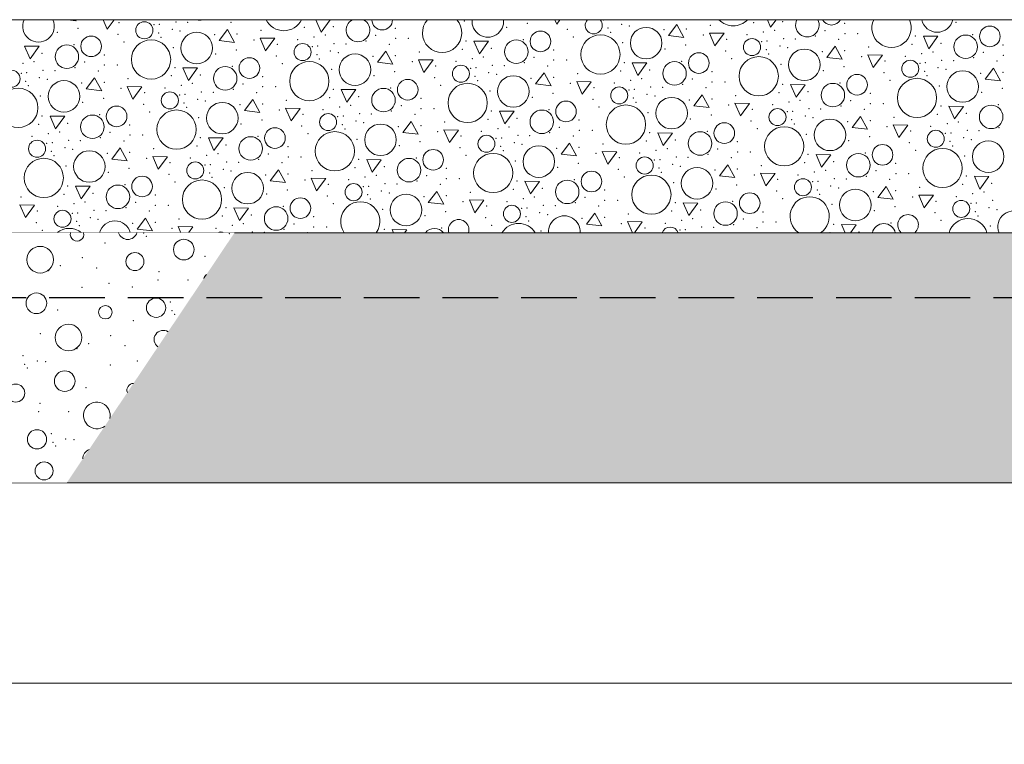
# Model space of a CAD drawing. Header units: millimetres. Extents: x -12989 to 381717, y -50461 to 30884.
# Tile 11 of 63: x 365345 to 367472, y -47825 to -46261. Entities that reach past the tile are written whole.
import ezdxf

# ---------------------------------------------------------------- set-up
doc = ezdxf.new("R2010")
doc.units = ezdxf.units.MM
doc.header["$MEASUREMENT"] = 0
doc.linetypes.add('Krawędzie ukryte', pattern=[170, 120, -50])
doc.linetypes.add('Wipeout_Contour', pattern=[1000, 0, -1000])
for name, color, linetype, lineweight in [('0_Nr_pióra__21', 7, 'Continuous', 25), ('A__STROPY_Nr_pióra__49', 7, 'Continuous', 15), ('A__STROPY_Nr_pióra__69', 7, 'Continuous', 13), ('Nowe_A_WYM_Nr_pióra__1', 7, 'Continuous', 13), ('Nowe_A_WYM_Nr_pióra__45', 7, 'Continuous', 15), ('Nowe_A_WYM_Nr_pióra__85', 7, 'Continuous', 13)]:
    doc.layers.add(name, color=color, linetype=linetype, lineweight=lineweight)
for name, color, linetype in [('A__STROPY', 7, 'Continuous'), ('A_WYPEŁNIENIA RYSUNKI', 7, 'Continuous'), ('Nowe_A_WYM', 7, 'Continuous')]:
    doc.layers.add(name, color=color, linetype=linetype)
for name, color, linetype, lineweight, true_color in [('A__STROPY_Nr_pióra__173', 7, 'Continuous', 5, 0x6a6a6a), ('A__STROPY_Nr_pióra__178', 7, 'Continuous', 5, 0x6a6a6a), ('A_WYPEŁNIENIA RYSUNKI_Nr_pióra__242', 7, 'Continuous', 13, 0xa7a7a7)]:
    doc.layers.add(name, color=color, linetype=linetype, lineweight=lineweight, true_color=true_color)
doc.styles.add('STYL_AUTOMATYCZNY_5', font='arial.ttf')
doc.dimstyles.new('STYL_AUTOMATYCZNY__2', dxfattribs={"dimtxt": 139.999998, "dimasz": 57, "dimexe": 0.18, "dimexo": 0.0625, "dimgap": 0, "dimtad": 1, "dimtih": 1, "dimtoh": 1, "dimdec": 0, "dimlfac": 0.1, "dimzin": 0, "dimdsep": 46, "dimtxsty": 'STYL_AUTOMATYCZNY_5', "dimblk": 'ARROWHEAD_6', "dimblk1": 'ARROWHEAD_6', "dimblk2": 'ARROWHEAD_6', "dimcen": 0.09, "dimse1": 1, "dimse2": 1, "dimclrd": 7, "dimclre": 7, "dimclrt": 7, "dimadec": 0, "dimazin": 0, "dimtfac": 1, "dimtdec": 4, "dimtmove": 0, "dimatfit": 3, "dimfxl": 0, "dimtolj": 1, "dimtzin": 0, "dimarcsym": 0})

# ---------------------------------------------------------------- blocks, each defined once
blk = doc.blocks.new('*X102', base_point=(363535.4, -45960.6))
at = {"layer": 'A__STROPY_Nr_pióra__178', "color": 251, "linetype": 'Continuous', "lineweight": 5, "true_color": 0x6a6a6a}
for p, q in [((365448.1, -46260.6), (365466.8, -46262.8)), ((365466.8, -46262.8), (365465.6, -46260.6)), ((365525.3, -46260.6), (365534.1, -46281)), ((365534.1, -46281), (365549, -46260.6)), ((365984.6, -46260.6), (365996.3, -46287.4)), ((365996.3, -46287.4), (366015.7, -46260.6)), ((366500.8, -46260.6), (366505, -46270.3)), ((366505, -46270.3), (366512.1, -46260.6)), ((366960.2, -46260.6), (366967.2, -46276.7)), ((366967.2, -46276.7), (366978.9, -46260.6)), ((365793.6, -46281.9), (365775.5, -46305.7)), ((365808.8, -46309.7), (365793.6, -46281.9)), ((366764.5, -46271.2), (366746.4, -46295)), ((366779.7, -46299), (366764.5, -46271.2)), ((366835.1, -46289.7), (366847, -46317.2)), ((366866.7, -46290), (366835.1, -46289.7)), ((366847, -46317.2), (366866.7, -46290)), ((365775.5, -46305.7), (365808.8, -46309.7)), ((365864.2, -46300.4), (365876.1, -46327.9)), ((365895.8, -46300.7), (365864.2, -46300.4)), ((365876.1, -46327.9), (365895.8, -46300.7)), ((366326.3, -46306.8), (366338.3, -46334.3)), ((366358, -46307.1), (366326.3, -46306.8)), ((366338.3, -46334.3), (366358, -46307.1)), ((366746.4, -46295), (366779.7, -46299)), ((367297.2, -46296.1), (367309.2, -46323.6)), ((367328.8, -46296.4), (367297.2, -46296.1)), ((367309.2, -46323.6), (367328.8, -46296.4)), ((365355.4, -46317.6), (365367.4, -46345)), ((365387.1, -46317.9), (365355.4, -46317.6)), ((365367.4, -46345), (365387.1, -46317.9)), ((366135.6, -46328.8), (366117.5, -46352.6)), ((366150.8, -46356.5), (366135.6, -46328.8)), ((367106.5, -46318.1), (367088.4, -46341.9)), ((367121.7, -46345.8), (367106.5, -46318.1)), ((366117.5, -46352.6), (366150.8, -46356.5)), ((366206.2, -46347.3), (366218.1, -46374.7)), ((366237.8, -46347.6), (366206.2, -46347.3)), ((366218.1, -46374.7), (366237.8, -46347.6)), ((366668.3, -46353.7), (366680.3, -46381.1)), ((366699.9, -46354), (366668.3, -46353.7)), ((366680.3, -46381.1), (366699.9, -46354)), ((367088.4, -46341.9), (367121.7, -46345.8)), ((367177.1, -46336.6), (367189, -46364)), ((367208.7, -46336.9), (367177.1, -46336.6)), ((367189, -46364), (367208.7, -46336.9)), ((365697.4, -46364.4), (365709.4, -46391.9)), ((365729, -46364.7), (365697.4, -46364.4)), ((365709.4, -46391.9), (365729, -46364.7)), ((366477.6, -46375.6), (366459.5, -46399.4)), ((366492.8, -46403.4), (366477.6, -46375.6)), ((367448.5, -46364.9), (367430.4, -46388.7)), ((367463.7, -46392.7), (367448.5, -46364.9)), ((365506.7, -46386.3), (365488.6, -46410.2)), ((365521.9, -46414.1), (365506.7, -46386.3)), ((366548.2, -46394.2), (366560.1, -46421.6)), ((366579.8, -46394.5), (366548.2, -46394.2)), ((366560.1, -46421.6), (366579.8, -46394.5)), ((367430.4, -46388.7), (367463.7, -46392.7)), ((365488.6, -46410.2), (365521.9, -46414.1)), ((365577.3, -46404.9), (365589.2, -46432.3)), ((365608.9, -46405.2), (365577.3, -46404.9)), ((365589.2, -46432.3), (365608.9, -46405.2)), ((366039.4, -46411.3), (366051.3, -46438.7)), ((366071, -46411.6), (366039.4, -46411.3)), ((366051.3, -46438.7), (366071, -46411.6)), ((366459.5, -46399.4), (366492.8, -46403.4)), ((367010.3, -46400.6), (367022.2, -46428)), ((367041.9, -46400.9), (367010.3, -46400.6)), ((367022.2, -46428), (367041.9, -46400.9)), ((365848.7, -46433.2), (365830.6, -46457)), ((365863.9, -46461), (365848.7, -46433.2)), ((366819.6, -46422.5), (366801.5, -46446.3)), ((366834.8, -46450.2), (366819.6, -46422.5)), ((365830.6, -46457), (365863.9, -46461)), ((365919.3, -46451.7), (365931.2, -46479.2)), ((365950.9, -46452), (365919.3, -46451.7)), ((365931.2, -46479.2), (365950.9, -46452)), ((366381.4, -46458.1), (366393.3, -46485.6)), ((366413, -46458.4), (366381.4, -46458.1)), ((366393.3, -46485.6), (366413, -46458.4)), ((366801.5, -46446.3), (366834.8, -46450.2)), ((366890.1, -46441), (366902.1, -46468.5)), ((366921.8, -46441.3), (366890.1, -46441)), ((366902.1, -46468.5), (366921.8, -46441.3)), ((367352.3, -46447.4), (367364.2, -46474.9)), ((367383.9, -46447.7), (367352.3, -46447.4)), ((367364.2, -46474.9), (367383.9, -46447.7)), ((365410.5, -46468.8), (365422.4, -46496.3)), ((365442.1, -46469.2), (365410.5, -46468.8)), ((365422.4, -46496.3), (365442.1, -46469.2)), ((366190.7, -46480.1), (366172.6, -46503.9)), ((366205.9, -46507.8), (366190.7, -46480.1)), ((367161.6, -46469.3), (367143.5, -46493.2)), ((367176.7, -46497.1), (367161.6, -46469.3)), ((366261.2, -46498.6), (366273.2, -46526)), ((366292.9, -46498.9), (366261.2, -46498.6)), ((366273.2, -46526), (366292.9, -46498.9)), ((367143.5, -46493.2), (367176.7, -46497.1)), ((367232.1, -46487.9), (367244.1, -46515.3)), ((367263.8, -46488.2), (367232.1, -46487.9)), ((367244.1, -46515.3), (367263.8, -46488.2)), ((365752.5, -46515.7), (365764.4, -46543.1)), ((365784.1, -46516), (365752.5, -46515.7)), ((365764.4, -46543.1), (365784.1, -46516)), ((366172.6, -46503.9), (366205.9, -46507.8)), ((366723.4, -46505), (366735.3, -46532.4)), ((366755, -46505.3), (366723.4, -46505)), ((366735.3, -46532.4), (366755, -46505.3)), ((365561.8, -46537.6), (365543.7, -46561.4)), ((365576.9, -46565.4), (365561.8, -46537.6)), ((366532.7, -46526.9), (366514.6, -46550.7)), ((366547.8, -46554.7), (366532.7, -46526.9)), ((366603.2, -46545.4), (366615.2, -46572.9)), ((366634.8, -46545.7), (366603.2, -46545.4)), ((366615.2, -46572.9), (366634.8, -46545.7)), ((365543.7, -46561.4), (365576.9, -46565.4)), ((365632.3, -46556.2), (365644.3, -46583.6)), ((365664, -46556.5), (365632.3, -46556.2)), ((365644.3, -46583.6), (365664, -46556.5)), ((366094.5, -46562.6), (366106.4, -46590)), ((366126.1, -46562.9), (366094.5, -46562.6)), ((366106.4, -46590), (366126.1, -46562.9)), ((366514.6, -46550.7), (366547.8, -46554.7)), ((367065.4, -46551.9), (367077.3, -46579.3)), ((367097, -46552.2), (367065.4, -46551.9)), ((367077.3, -46579.3), (367097, -46552.2)), ((365903.8, -46584.5), (365885.6, -46608.3)), ((365918.9, -46612.2), (365903.8, -46584.5)), ((366874.7, -46573.8), (366856.5, -46597.6)), ((366889.8, -46601.5), (366874.7, -46573.8)), ((365885.6, -46608.3), (365918.9, -46612.2)), ((365974.3, -46603), (365986.3, -46630.5)), ((366005.9, -46603.3), (365974.3, -46603)), ((365986.3, -46630.5), (366005.9, -46603.3)), ((366436.5, -46609.4), (366448.4, -46636.9)), ((366468.1, -46609.7), (366436.5, -46609.4)), ((366856.5, -46597.6), (366889.8, -46601.5)), ((366945.2, -46592.3), (366957.2, -46619.7)), ((366976.8, -46592.6), (366945.2, -46592.3)), ((366957.2, -46619.7), (366976.8, -46592.6)), ((367407.4, -46598.7), (367419.3, -46626.2)), ((367439, -46599), (367407.4, -46598.7)), ((367419.3, -46626.2), (367439, -46599)), ((365465.6, -46620.1), (365477.5, -46647.6)), ((365497.2, -46620.4), (365465.6, -46620.1)), ((365477.5, -46647.6), (365497.2, -46620.4)), ((366448.4, -46636.9), (366468.1, -46609.7)), ((367216.7, -46620.6), (367198.5, -46644.5)), ((367231.8, -46648.4), (367216.7, -46620.6)), ((366245.8, -46631.4), (366227.6, -46655.2)), ((366260.9, -46659.1), (366245.8, -46631.4)), ((366316.3, -46649.9), (366328.2, -46677.3)), ((366347.9, -46650.2), (366316.3, -46649.9)), ((366328.2, -46677.3), (366347.9, -46650.2)), ((367198.5, -46644.5), (367231.8, -46648.4)), ((367287.2, -46639.2), (367299.1, -46666.6)), ((367318.8, -46639.5), (367287.2, -46639.2)), ((367299.1, -46666.6), (367318.8, -46639.5)), ((365345.4, -46660.6), (365357.4, -46688)), ((365377, -46660.9), (365345.4, -46660.6)), ((365357.4, -46688), (365377, -46660.9)), ((365807.5, -46667), (365819.5, -46694.4)), ((365839.2, -46667.3), (365807.5, -46667)), ((365819.5, -46694.4), (365839.2, -46667.3)), ((366227.6, -46655.2), (366260.9, -46659.1)), ((366778.4, -46656.3), (366790.4, -46683.7)), ((366810.1, -46656.6), (366778.4, -46656.3)), ((366790.4, -46683.7), (366810.1, -46656.6)), ((365616.9, -46688.9), (365598.7, -46712.7)), ((365632, -46716.7), (365616.9, -46688.9)), ((366587.7, -46678.2), (366569.6, -46702)), ((366602.9, -46706), (366587.7, -46678.2)), ((365598.7, -46712.7), (365632, -46716.7)), ((365687.4, -46707.4), (365693.1, -46720.6)), ((365719, -46707.8), (365687.4, -46707.4)), ((365709.7, -46720.6), (365719, -46707.8)), ((366149.5, -46713.9), (366152.5, -46720.6)), ((366181.2, -46714.2), (366149.5, -46713.9)), ((366176.5, -46720.6), (366181.2, -46714.2)), ((366569.6, -46702), (366602.9, -46706)), ((366658.3, -46696.7), (366668.7, -46720.6)), ((366689.9, -46697), (366658.3, -46696.7)), ((366672.8, -46720.6), (366689.9, -46697)), ((367120.4, -46703.1), (367128, -46720.6)), ((367152.1, -46703.4), (367120.4, -46703.1)), ((367139.6, -46720.6), (367152.1, -46703.4))]:
    blk.add_line(p, q, dxfattribs=at)
for centre, radius in [((365614.1, -46283.5), 18.4), ((365727.4, -46321.9), 34.1), ((366470, -46307.4), 22.3), ((366698.3, -46311.2), 34.1), ((367440.9, -46296.7), 22.3), ((365499.1, -46318.1), 22.3), ((365628.6, -46346.6), 42.4), ((366417.7, -46329.8), 25.4), ((366599.5, -46335.8), 42.4), ((366927, -46319.7), 18.4), ((367388.6, -46319.1), 25.4), ((365446.8, -46340.5), 25.4), ((365956.1, -46330.4), 18.4), ((366812, -46354.2), 22.3), ((367040.3, -46358), 34.1), ((365841.1, -46365), 22.3), ((365970.6, -46393.4), 42.4), ((366069.4, -46368.7), 34.1), ((366759.7, -46376.6), 25.4), ((366941.5, -46382.7), 42.4), ((367269, -46366.5), 18.4), ((365327.2, -46388), 18.4), ((365788.8, -46387.3), 25.4), ((366298.1, -46377.2), 18.4), ((367382.2, -46404.9), 34.1), ((365440.5, -46426.3), 34.1), ((366183.1, -46411.8), 22.3), ((366411.4, -46415.6), 34.1), ((367154, -46401.1), 22.3), ((367283.5, -46429.6), 42.4), ((365341.7, -46451), 42.4), ((365669.2, -46434.8), 18.4), ((366130.8, -46434.2), 25.4), ((366312.6, -46440.3), 42.4), ((366640.1, -46424.1), 18.4), ((367101.7, -46423.5), 25.4), ((365782.4, -46473.2), 34.1), ((366525.1, -46458.7), 22.3), ((366753.3, -46462.4), 34.1), ((365554.2, -46469.4), 22.3), ((365683.7, -46497.9), 42.4), ((366472.8, -46481.1), 25.4), ((366654.6, -46487.1), 42.4), ((366982.1, -46471), 18.4), ((367443.7, -46470.4), 25.4), ((365501.9, -46491.8), 25.4), ((366011.2, -46481.7), 18.4), ((367095.3, -46509.3), 34.1), ((365896.2, -46516.2), 22.3), ((366025.7, -46544.7), 42.4), ((366124.4, -46520), 34.1), ((366814.8, -46527.9), 25.4), ((366867.1, -46505.5), 22.3), ((366996.6, -46534), 42.4), ((367324, -46517.8), 18.4), ((365382.3, -46539.2), 18.4), ((365843.9, -46538.6), 25.4), ((366353.2, -46528.5), 18.4), ((367437.3, -46556.2), 34.1), ((365495.5, -46577.6), 34.1), ((366238.1, -46563.1), 22.3), ((366466.4, -46566.9), 34.1), ((367209, -46552.4), 22.3), ((367338.6, -46580.9), 42.4), ((365396.8, -46602.3), 42.4), ((366185.9, -46585.5), 25.4), ((366367.7, -46591.6), 42.4), ((366695.1, -46575.4), 18.4), ((367156.8, -46574.8), 25.4), ((365724.2, -46586.1), 18.4), ((366580.1, -46610), 22.3), ((366808.4, -46613.7), 34.1), ((365609.2, -46620.7), 22.3), ((365738.7, -46649.1), 42.4), ((365837.5, -46624.4), 34.1), ((366527.8, -46632.4), 25.4), ((366709.6, -46638.4), 42.4), ((367037.1, -46622.3), 18.4), ((365557, -46643.1), 25.4), ((366066.2, -46633), 18.4), ((367150.4, -46660.6), 34.1), ((365951.2, -46667.5), 22.3), ((366179.5, -46671.3), 34.1), ((366922.1, -46656.8), 22.3), ((367379.1, -46669.1), 18.4), ((365437.3, -46690.5), 18.4), ((365898.9, -46689.9), 25.4), ((366408.2, -46679.8), 18.4), ((366869.8, -46679.2), 25.4)]:
    blk.add_circle(centre, radius, dxfattribs=at)
for centre, radius, start, end in [((365385.4, -46275), 34.1, 155.0102, 24.9898), ((365733.7, -46236.1), 25.4, 254.6946, 285.3054), ((365915.5, -46242.1), 42.4, 205.7817, 334.2183), ((366075.7, -46282.9), 25.4, 118.6399, 61.3601), ((366128, -46260.5), 22.3, 180.1639, 359.8361), ((366257.5, -46289), 42.4, 138.0095, 41.9905), ((366356.3, -46264.3), 34.1, 173.7669, 6.2331), ((366585, -46272.8), 18.4, 138.3728, 41.6272), ((366886.4, -46231.4), 42.4, 223.4172, 316.5828), ((367046.6, -46272.2), 25.4, 152.8366, 27.1634), ((367098.9, -46249.8), 22.3, 208.8822, 331.1178), ((367228.4, -46278.3), 42.4, 155.377, 24.623), ((367327.2, -46253.6), 34.1, 191.8477, 348.1523), ((367051.6, -46685.3), 42.4, 303.7278, 236.2722), ((366080.7, -46696), 42.4, 324.597, 215.403), ((367492.4, -46707.5), 34.1, 337.3632, 202.6368), ((365550.6, -46728.9), 34.1, 14.0566, 165.9434), ((366293.2, -46714.4), 22.3, 343.8854, 196.1146), ((366521.5, -46718.2), 34.1, 355.9283, 184.0717), ((367264.1, -46703.7), 22.3, 310.7372, 229.2628), ((367393.6, -46732.1), 42.4, 15.7992, 164.2008), ((365451.8, -46753.6), 42.4, 50.9858, 129.0142), ((366240.9, -46736.8), 25.4, 39.5478, 140.4522), ((366422.7, -46742.9), 42.4, 31.6432, 148.3568), ((366750.2, -46726.7), 18.4, 19.3391, 160.6609), ((367211.8, -46726.1), 25.4, 12.4508, 167.5492), ((365779.3, -46737.4), 18.4, 65.9833, 114.0167)]:
    blk.add_arc(centre, radius, start, end, dxfattribs=at)
for p in [(365559.5, -46266.9), (365682.2, -46265.3), (365707.8, -46266.1), (365801.6, -46266.6), (366305.6, -46263.1), (366441.9, -46268.3), (366605.9, -46260.9), (366930.4, -46266.7), (366993, -46264.8), (366993, -46264.8), (367127.3, -46268.5), (367367.9, -46266.2), (365426.1, -46287.6), (365471, -46279), (365635, -46271.6), (365644.8, -46289.3), (365646.8, -46270.7), (365674.3, -46281.1), (365691.1, -46285), (365866, -46283.7), (365959.5, -46277.4), (366022.1, -46275.5), (366022.1, -46275.5), (366156.4, -46279.2), (366397, -46276.9), (366528.1, -46281.2), (366615.7, -46278.6), (366621.3, -46287.9), (366645.2, -46270.4), (366662, -46274.3), (366736.7, -46282.4), (366785.4, -46280.5), (366836.9, -46273), (366951.8, -46286.8), (366975.8, -46283.2), (367084.9, -46284), (367127.7, -46290.4), (367155.5, -46290.4), (365557.2, -46291.9), (365570.4, -46308.5), (365650.4, -46298.7), (365765.8, -46293.1), (365814.5, -46291.2), (365850.8, -46304.4), (365945.4, -46303.7), (365980.9, -46297.6), (366004.9, -46293.9), (366093, -46306.6), (366114, -46294.7), (366156.8, -46301.1), (366184.6, -46301.1), (366309, -46306.4), (366433.2, -46303.4), (366541.3, -46297.8), (366647.6, -46309.9), (366821.7, -46293.7), (366872.4, -46303), (366916.2, -46293), (366947.9, -46307.8), (366959.7, -46306.9), (366995.1, -46301.5), (367020.7, -46302.3), (367063.9, -46295.9), (367114.5, -46302.8), (367279.9, -46295.7), (367335, -46311.7), (367335, -46311.7), (367404.1, -46292.7), (365393.2, -46333.1), (365393.2, -46333.1), (365462.3, -46314.2), (365676.7, -46320.7), (365813, -46325.9), (365901.5, -46313.8), (365977, -46318.5), (365988.8, -46317.6), (366016.3, -46327.9), (366024.2, -46312.2), (366033.1, -46331.9), (366049.8, -46313), (366143.6, -46313.5), (366208, -46330.5), (366301.5, -46324.3), (366364.1, -46322.4), (366364.1, -46322.4), (366498.4, -46326.1), (366739, -46323.8), (366783.9, -46315.1), (366870.1, -46328.1), (366957.7, -46325.4), (366987.2, -46317.2), (367004, -46321.2), (367078.7, -46329.3), (367127.4, -46327.3), (367178.9, -46319.8), (367272.4, -46313.5), (367317.7, -46330), (367426.9, -46330.8), (367469.3, -46315.4), (365376, -46351.5), (365485.1, -46352.2), (365527.5, -46336.8), (365768.1, -46334.5), (365899.2, -46338.8), (365986.8, -46336.1), (365992.4, -46345.5), (366107.8, -46340), (366156.5, -46338.1), (366192.8, -46351.3), (366287.3, -46350.6), (366322.9, -46344.4), (366346.8, -46340.8), (366435, -46353.5), (366456, -46341.5), (366498.8, -46347.9), (366526.6, -46347.9), (366651, -46353.3), (366775.2, -46350.3), (366883.3, -46344.7), (366963.3, -46334.8), (367163.7, -46340.6), (367214.4, -46349.9), (367258.2, -46339.9), (367293.8, -46333.7), (367301.7, -46353.7), (367337.1, -46348.3), (367362.7, -46349.1), (367405.9, -46342.7), (367456.5, -46349.6), (367469.7, -46337.2), (365352, -46355.1), (365359.9, -46375.2), (365395.3, -46369.7), (365420.9, -46370.6), (365464.1, -46364.2), (365514.7, -46371.1), (365527.9, -46358.7), (365555.7, -46358.6), (365680.1, -46364), (365804.3, -46361), (365912.4, -46355.4), (366018.6, -46367.5), (366155, -46372.7), (366243.5, -46360.6), (366319, -46365.4), (366330.8, -46364.4), (366358.3, -46374.8), (366366.2, -46359), (366391.8, -46359.8), (366485.6, -46360.3), (366643.5, -46371.1), (366706.1, -46369.3), (366706.1, -46369.3), (366840.4, -46372.9), (366989.5, -46356.8), (367081, -46370.7), (367125.9, -46362), (367212.1, -46374.9), (367289.9, -46354.6), (367299.7, -46372.3), (367329.2, -46364.1), (367346, -46368), (367469.4, -46374.2), (365348.1, -46376.1), (365357.9, -46393.7), (365387.4, -46385.5), (365404.2, -46389.4), (365527.6, -46395.6), (365579.1, -46388.1), (365672.6, -46381.8), (365735.2, -46380), (365735.2, -46380), (365869.5, -46383.6), (366110.1, -46381.4), (366241.2, -46385.6), (366328.8, -46383), (366334.4, -46392.4), (366375.1, -46378.7), (366449.8, -46386.9), (366498.5, -46384.9), (366550, -46377.4), (366664.9, -46391.3), (366688.8, -46387.6), (366798, -46388.4), (366840.8, -46394.8), (366868.6, -46394.8), (367225.3, -46391.5), (367305.3, -46381.7), (367420.7, -46376.1), (365363.5, -46403.1), (365478.9, -46397.6), (365563.9, -46408.8), (365614.6, -46418.2), (365658.4, -46408.2), (365694, -46402), (365717.9, -46398.3), (365737.2, -46416.6), (365762.9, -46417.4), (365806.1, -46411), (365827.1, -46399.1), (365856.7, -46417.9), (365869.9, -46405.5), (365897.7, -46405.5), (366022.1, -46410.9), (366146.3, -46407.9), (366254.4, -46402.3), (366360.6, -46414.4), (366534.8, -46398.1), (366585.5, -46407.5), (366629.3, -46397.5), (366661, -46412.2), (366672.8, -46411.3), (366708.1, -46405.9), (366733.7, -46406.7), (366777, -46400.3), (366827.6, -46407.2), (366985.5, -46418), (366993, -46400.1), (367048.1, -46416.1), (367048.1, -46416.1), (367117.2, -46397.2), (367331.5, -46403.7), (367423, -46417.5), (367467.8, -46408.9), (365389.7, -46425.1), (365481.2, -46438.9), (365526, -46430.3), (365690.1, -46422.9), (365701.9, -46422), (365729.4, -46432.4), (365746.2, -46436.3), (365921.1, -46435), (366014.6, -46428.7), (366077.2, -46426.8), (366077.2, -46426.8), (366211.5, -46430.5), (366452.1, -46428.2), (366496.9, -46419.6), (366583.2, -46432.5), (366670.8, -46429.8), (366676.4, -46439.2), (366700.3, -46421.6), (366717.1, -46425.6), (366791.8, -46433.7), (366840.4, -46431.8), (366892, -46424.3), (367006.8, -46438.1), (367030.8, -46434.5), (367139.9, -46435.3), (367182.4, -46419.8), (365612.3, -46443.2), (365625.5, -46459.8), (365699.9, -46440.6), (365705.5, -46449.9), (365820.9, -46444.4), (365869.6, -46442.5), (365905.9, -46455.7), (366000.4, -46455), (366036, -46448.8), (366059.9, -46445.2), (366148.1, -46457.9), (366169, -46446), (366211.9, -46452.4), (366239.7, -46452.4), (366364.1, -46457.7), (366488.3, -46454.7), (366596.4, -46449.1), (366876.8, -46445), (366927.5, -46454.3), (366971.3, -46444.3), (367003, -46459.1), (367014.8, -46458.2), (367050.1, -46452.8), (367075.7, -46453.6), (367119, -46447.2), (367169.6, -46454.1), (367182.8, -46441.7), (367210.6, -46441.7), (367335, -46447), (367459.2, -46444), (365393.2, -46468.4), (365517.4, -46465.4), (365731.7, -46472), (365868, -46477.1), (365956.6, -46465), (366032.1, -46469.8), (366043.9, -46468.9), (366071.4, -46479.2), (366079.2, -46463.5), (366104.8, -46464.3), (366198.7, -46464.8), (366263.1, -46481.8), (366356.6, -46475.6), (366419.2, -46473.7), (366419.2, -46473.7), (366553.5, -46477.4), (366702.6, -46461.2), (366794.1, -46475.1), (366838.9, -46466.4), (366925.1, -46479.4), (367012.8, -46476.7), (367042.3, -46468.5), (367059.1, -46472.4), (367133.8, -46480.6), (367182.4, -46478.6), (367234, -46471.1), (367327.4, -46464.8), (367372.8, -46481.3), (367390.1, -46463), (367390.1, -46463), (365385.7, -46486.3), (365431, -46502.8), (365448.3, -46484.4), (365448.3, -46484.4), (365582.6, -46488.1), (365823.2, -46485.8), (365954.2, -46490.1), (366041.9, -46487.4), (366047.5, -46496.8), (366088.2, -46483.2), (366162.9, -46491.3), (366211.5, -46489.3), (366247.9, -46502.6), (366342.4, -46501.9), (366377.9, -46495.7), (366401.9, -46492), (366511, -46492.8), (366553.9, -46499.2), (366581.7, -46499.2), (366830.3, -46501.6), (366938.4, -46496), (367018.4, -46486.1), (367218.8, -46491.8), (367269.5, -46501.2), (367313.3, -46491.2), (367348.8, -46485), (367392.1, -46499.6), (367417.7, -46500.4), (367461, -46494), (365371.5, -46512.6), (365407, -46506.4), (365450.3, -46521), (365475.9, -46521.8), (365519.2, -46515.5), (365540.1, -46503.5), (365569.8, -46522.3), (365583, -46509.9), (365610.8, -46509.9), (365735.2, -46515.3), (365859.4, -46512.3), (365967.5, -46506.7), (366073.7, -46518.8), (366210, -46524), (366298.6, -46511.9), (366374.1, -46516.6), (366385.9, -46515.7), (366421.2, -46510.3), (366446.8, -46511.1), (366490.1, -46504.7), (366540.7, -46511.6), (366698.5, -46522.4), (366706.1, -46504.6), (366761.2, -46520.6), (366761.2, -46520.6), (366895.5, -46524.2), (367044.6, -46508.1), (367136.1, -46521.9), (367180.9, -46513.3), (367344.9, -46505.9), (367354.8, -46523.6), (367356.8, -46505), (367384.3, -46515.4), (367401.1, -46519.3), (365403.2, -46527.4), (365413, -46545), (365415, -46526.4), (365442.5, -46536.8), (365459.3, -46540.7), (365634.2, -46539.4), (365727.6, -46533.1), (365790.3, -46531.3), (365790.3, -46531.3), (365924.6, -46534.9), (366165.2, -46532.7), (366296.2, -46536.9), (366383.9, -46534.3), (366389.5, -46543.7), (366413.4, -46526.1), (366430.2, -46530), (366504.9, -46538.2), (366553.5, -46536.2), (366605.1, -46528.7), (366719.9, -46542.6), (366743.9, -46538.9), (366853, -46539.7), (367267.1, -46526.2), (367280.3, -46542.8), (367360.4, -46533), (365418.6, -46554.4), (365534, -46548.9), (365582.6, -46546.9), (365618.9, -46560.1), (365713.5, -46559.5), (365749, -46553.3), (365773, -46549.6), (365861.2, -46562.3), (365882.1, -46550.4), (365925, -46556.8), (365952.8, -46556.8), (366077.2, -46562.1), (366201.4, -46559.2), (366309.4, -46553.5), (366415.7, -46565.7), (366589.8, -46549.4), (366640.6, -46558.8), (366684.4, -46548.8), (366716, -46563.5), (366727.9, -46562.6), (366763.2, -46557.2), (366788.8, -46558), (366832, -46551.6), (366882.6, -46558.5), (366895.9, -46546.1), (366923.7, -46546.1), (367048.1, -46551.4), (367172.2, -46548.5), (367386.6, -46555), (365444.8, -46576.4), (365581.1, -46581.6), (365669.7, -46569.5), (365745.1, -46574.2), (365757, -46573.3), (365784.5, -46583.6), (365792.3, -46567.9), (365801.3, -46587.6), (365817.9, -46568.7), (365911.7, -46569.2), (365976.2, -46586.3), (366069.6, -46580), (366132.3, -46578.1), (366132.3, -46578.1), (366266.6, -46581.8), (366507.2, -46579.5), (366552, -46570.9), (366638.2, -46583.8), (366725.8, -46581.1), (366755.4, -46572.9), (366772.2, -46576.9), (366846.9, -46585), (366895.5, -46583.1), (366947.1, -46575.5), (367040.5, -46569.3), (367085.9, -46585.8), (367103.1, -46567.4), (367103.1, -46567.4), (367195, -46586.5), (367237.5, -46571.1), (365536.3, -46590.2), (365667.3, -46594.5), (365754.9, -46591.8), (365760.5, -46601.2), (365876, -46595.7), (365924.6, -46593.8), (365960.9, -46607), (366055.5, -46606.3), (366091, -46600.1), (366115, -46596.5), (366203.1, -46609.2), (366224.1, -46597.3), (366266.9, -46603.7), (366294.8, -46603.7), (366419.2, -46609), (366543.3, -46606), (366651.4, -46600.4), (366731.4, -46590.5), (366931.8, -46596.3), (366982.6, -46605.6), (367026.4, -46595.6), (367061.9, -46589.4), (367069.8, -46609.5), (367105.2, -46604), (367130.8, -46604.8), (367174, -46598.5), (367224.6, -46605.4), (367237.8, -46593), (367265.7, -46592.9), (367390.1, -46598.3), (365448.3, -46619.7), (365572.4, -46616.7), (365680.5, -46611.1), (365786.8, -46623.2), (365923.1, -46628.4), (366011.7, -46616.3), (366087.1, -46621.1), (366099, -46620.2), (366126.4, -46630.5), (366134.3, -46614.8), (366159.9, -46615.6), (366253.7, -46616.1), (366411.6, -46626.8), (366474.2, -46625), (366474.2, -46625), (366608.6, -46628.7), (366757.7, -46612.5), (366849.1, -46626.4), (366894, -46617.7), (366980.2, -46630.7), (367058, -46610.4), (367067.8, -46628), (367097.3, -46619.8), (367114.1, -46623.7), (367237.5, -46629.9), (367289.1, -46622.4), (367382.5, -46616.1), (367445.1, -46614.3), (367445.1, -46614.3), (365347.3, -46643.8), (365440.7, -46637.6), (365503.3, -46635.7), (365503.3, -46635.7), (365637.7, -46639.4), (365878.2, -46637.1), (366009.3, -46641.4), (366096.9, -46638.7), (366102.5, -46648.1), (366143.2, -46634.5), (366218, -46642.6), (366266.6, -46640.6), (366318.2, -46633.1), (366433, -46647), (366457, -46643.3), (366566.1, -46644.1), (366608.9, -46650.5), (366636.8, -46650.5), (366993.4, -46647.3), (367073.4, -46637.4), (367188.9, -46631.9), (367273.8, -46643.1), (367368.4, -46642.5), (367403.9, -46636.3), (367427.9, -46632.6), (367447.2, -46650.9), (365426.6, -46663.9), (365462.1, -46657.7), (365486.1, -46654), (365505.4, -46672.3), (365531, -46673.1), (365574.2, -46666.7), (365595.2, -46654.8), (365638, -46661.2), (365665.9, -46661.2), (365790.3, -46666.6), (365914.4, -46663.6), (366022.5, -46658), (366128.8, -46670.1), (366302.9, -46653.8), (366353.6, -46663.2), (366397.5, -46653.2), (366429.1, -46667.9), (366440.9, -46667), (366476.3, -46661.6), (366501.9, -46662.4), (366545.1, -46656), (366595.7, -46662.9), (366761.2, -46655.9), (366816.2, -46671.8), (366816.2, -46671.8), (366885.3, -46652.9), (367099.7, -46659.4), (367191.1, -46673.2), (367236, -46664.6), (367324.5, -46652.5), (367400, -46657.2), (367411.8, -46656.3), (367439.3, -46666.7), (367456.1, -46670.6), (365382.8, -46673.9), (365458.2, -46678.7), (365470, -46677.7), (365497.5, -46688.1), (365514.3, -46692), (365624.8, -46673.6), (365689.2, -46690.7), (365782.7, -46684.4), (365845.3, -46682.6), (365845.3, -46682.6), (365979.7, -46686.2), (366220.2, -46683.9), (366265.1, -46675.3), (366351.3, -46688.2), (366438.9, -46685.6), (366468.4, -46677.4), (366485.2, -46681.3), (366559.9, -46689.4), (366608.6, -46687.5), (366660.1, -46680), (366753.6, -46673.7), (366775, -46693.9), (366799, -46690.2), (366908.1, -46691), (366950.5, -46675.5), (367322.2, -46677.5), (367335.4, -46694.1), (367409.8, -46674.9), (367415.4, -46684.2), (365380.4, -46698.9), (365393.6, -46715.5), (365468, -46696.3), (365473.6, -46705.7), (365589.1, -46700.2), (365637.7, -46698.2), (365674, -46711.4), (365768.6, -46710.8), (365804.1, -46704.6), (365828.1, -46700.9), (365916.2, -46713.6), (365937.2, -46701.7), (365980, -46708.1), (366007.9, -46708.1), (366132.3, -46713.4), (366256.4, -46710.5), (366364.5, -46704.8), (366444.5, -46695), (366644.9, -46700.7), (366695.6, -46710.1), (366739.5, -46700), (366771.1, -46714.8), (366782.9, -46713.9), (366818.3, -46708.5), (366843.9, -46709.3), (366887.1, -46702.9), (366937.7, -46709.8), (366950.9, -46697.4), (366978.8, -46697.4), (367103.1, -46702.7), (367227.3, -46699.7), (367441.7, -46706.2), (365847.4, -46719.2), (365873, -46720), (365966.8, -46720.5), (366470.8, -46717), (367095.6, -46720.6), (367158.2, -46718.7), (367158.2, -46718.7)]:
    blk.add_point(p, dxfattribs=at)
blk = doc.blocks.new('ElemPrzekroju_86_1', base_point=(363535.4, -45960.6))
at = {"color": 254, "linetype": 'Wipeout_Contour', "lineweight": 0, "ltscale": 1496013.813862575}
blk.add_wipeout([(363818.5, -46720.6), (363818.5, -47260.6), (378258.5, -47260.6), (378258.5, -46720.6)], dxfattribs=at).dxf.layer = 'A__STROPY'
at = {"layer": 'A__STROPY_Nr_pióra__173', "linetype": 'Continuous', "lineweight": 5, "true_color": 0x6a6a6a}
h = blk.add_hatch(dxfattribs=at)
h.set_pattern_fill('Grunt_0001', color=251, style=0, pattern_type=2)
h.set_pattern_definition([(45, (363535.4, -45960.59), (-95.4594, 95.4594), []), (45, (363503.58, -45928.77), (-190.919, 190.919), []), (45, (363471.76, -45896.95), (-190.919, 190.919), []), (135, (363439.945, -45865.132), (31.8198, 31.8198), [135, -135])])
h.paths.add_polyline_path([(363818.5, -46720.6), (363818.5, -47260.6), (378258.5, -47260.6), (378258.5, -46720.6)])
at = {"layer": 'A__STROPY_Nr_pióra__69', "color": 7, "linetype": 'Continuous', "lineweight": 13}
blk.add_line((378258.5, -47260.6), (363818.5, -47260.6), dxfattribs=at)
at = {"color": 254, "linetype": 'Wipeout_Contour', "lineweight": 0, "ltscale": 1495763.64850737}
blk.add_wipeout([(363818.5, -46720.6), (378258.5, -46720.6), (378258.5, -46260.6), (363818.5, -46260.6)], dxfattribs=at).dxf.layer = 'A__STROPY'
at = {"layer": 'A__STROPY_Nr_pióra__49', "color": 7, "linetype": 'Continuous', "lineweight": 15}
for p, q in [((378258.5, -46260.6), (363818.5, -46260.6)), ((378258.5, -46720.6), (363818.5, -46720.6))]:
    blk.add_line(p, q, dxfattribs=at)
at = {"layer": 'A__STROPY', "lineweight": 0}
blk.add_blockref('*X102', (363535.4, -45960.6), dxfattribs=at)
blk = doc.blocks.new('*X154', base_point=(363535.4, -45960.6))
at = {"layer": 'A_WYPEŁNIENIA RYSUNKI_Nr_pióra__242', "color": 253, "linetype": 'Continuous', "lineweight": 13, "true_color": 0xa7a7a7}
for centre, radius in [((365699.4, -46757), 22.3), ((365389.1, -46778.8), 28.8), ((365593.6, -46782.8), 19.5), ((365380.9, -46872.9), 22.3), ((365639.5, -46882.6), 20.8), ((365529.9, -46892.3), 14.6), ((365450.3, -46947), 28.8), ((365442.1, -47041.1), 22.3), ((365336.4, -47066.9), 19.5), ((365382.2, -47166.7), 20.8), ((365397.6, -47235), 19.5)]:
    blk.add_circle(centre, radius, dxfattribs=at)
for centre, radius, start, end in [((365468.7, -46724.2), 14.6, 165.7222, 14.2778), ((365578.3, -46714.4), 20.8, 197.2923, 342.7077), ((365768.8, -46831.1), 28.8, 135.4508, 156.8111), ((365654.8, -46951), 19.5, 57.4046, 234.8573), ((365591.1, -47060.5), 14.6, 92.0888, 200.1731), ((365511.5, -47115.1), 28.8, 346.0689, 306.193), ((365503.3, -47209.3), 22.3, 112.7068, 179.5551)]:
    blk.add_arc(centre, radius, start, end, dxfattribs=at)
for p in [(365613, -46720.9), (365618.3, -46728.6), (365797.8, -46722.3), (365528.9, -46742.7), (365480.4, -46774.6), (365745.4, -46771.3), (365432.4, -46792.1), (365511.2, -46796.5), (365407.6, -46802.7), (365645.9, -46804.7), (365479.4, -46838.3), (365537.7, -46829.8), (365588.5, -46838.1), (365643.3, -46822.7), (365708.2, -46822.7), (365708.2, -46822.7), (365670.6, -46870.3), (365426.9, -46887.2), (365674.2, -46889.1), (365679.5, -46896.8), (365590.1, -46910.8), (365389.7, -46938.6), (365389.7, -46938.6), (365541.6, -46942.8), (365468.8, -46970.9), (365493.6, -46960.3), (365572.4, -46964.6), (365352.1, -46986.2), (365355.7, -47005), (365361, -47012.7), (365383.2, -46997.9), (365401.1, -46999.4), (365540.6, -47006.4), (365598.9, -46997.9), (365488.1, -47055.4), (365388.7, -47088.7), (365386.1, -47106.7), (365450.9, -47106.8), (365450.9, -47106.8), (365413.3, -47154.3), (365416.9, -47173.1), (365422.2, -47180.9), (365444.4, -47166), (365462.3, -47167.6)]:
    blk.add_point(p, dxfattribs=at)
blk = doc.blocks.new('Wypełnienie_1_1', base_point=(363535.4, -45960.6))
at = {"color": 254, "linetype": 'Wipeout_Contour', "lineweight": 0, "ltscale": 2934167.303864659}
blk.add_wipeout([(361894.5, -46510.6), (362278.2, -47260.6), (365446.5, -47260.6), (365808.9, -46720.6), (363818.5, -46720.6), (363818.5, -46860.6), (363538.6, -46860.6), (363538.6, -46510.6)], dxfattribs=at).dxf.layer = 'A_WYPEŁNIENIA RYSUNKI'
at = {"layer": 'A_WYPEŁNIENIA RYSUNKI_Nr_pióra__242', "color": 253, "linetype": 'Continuous', "lineweight": 13, "true_color": 0xa7a7a7}
blk.add_blockref('*X154', (363535.4, -45960.6), dxfattribs=at)
blk = doc.blocks.new('*D178', base_point=(363535.4, -45960.6))
at = {"layer": 'Nowe_A_WYM_Nr_pióra__45', "color": 7, "linetype": 'Continuous', "lineweight": 15}
for p, q in [((363668.6, -47663.2), (363608.6, -47723.2)), ((363848.6, -47663.2), (363788.6, -47723.2))]:
    blk.add_line(p, q, dxfattribs=at)
at = {"layer": 'Nowe_A_WYM_Nr_pióra__85', "color": 7, "linetype": 'Continuous', "lineweight": 13}
for p, q in [((363818.6, -47749.5), (363818.6, -47637)), ((363638.6, -47693.2), (363818.6, -47693.2)), ((363818.6, -47693.2), (378258.5, -47693.2))]:
    blk.add_line(p, q, dxfattribs=at)
blk = doc.blocks.new('ARROWHEAD_6')
at = {"color": 0, "linetype": 'Continuous', "lineweight": 0}
for p, q in [((-0.5, -0.5), (0.5, 0.5)), ((0, 0), (-1, 0))]:
    blk.add_line(p, q, dxfattribs=at)
blk = doc.blocks.new('*D179', base_point=(363535.4, -45960.6))
at = {"layer": 'Nowe_A_WYM_Nr_pióra__45', "color": 7, "linetype": 'Continuous', "lineweight": 15}
for p, q in [((363848.6, -47663.2), (363788.6, -47723.2)), ((378288.5, -47663.2), (378228.5, -47723.2))]:
    blk.add_line(p, q, dxfattribs=at)
at = {"layer": 'Nowe_A_WYM_Nr_pióra__85', "color": 7, "linetype": 'Continuous', "lineweight": 13}
for p, q in [((378258.5, -47749.5), (378258.5, -47637)), ((363818.6, -47693.2), (378258.5, -47693.2))]:
    blk.add_line(p, q, dxfattribs=at)
at = {"layer": 'Nowe_A_WYM_Nr_pióra__1', "color": 7, "lineweight": 13, "char_height": 140, "attachment_point": 7, "style": 'STYL_AUTOMATYCZNY_5'}
for s, insert in [('\\A1;{\\pql;\\fArial|b0|i0|c238|p0;\\W1.000000;18}', (363848.6, -47665.2)), ('\\A1;{\\pql;\\fArial|b0|i0|c238|p0;\\W1.000000;18}', (378014.9, -47665.2)), ('\\A1;{\\pql;\\fArial|b0|i0|c238|p0;\\W1.000000;1\xa0444}', (370798.3, -47665.2))]:
    blk.add_mtext(s, dxfattribs=dict(at, insert=insert))
blk = doc.blocks.new('*D182', base_point=(363535.4, -45960.6))
at = {"layer": 'Nowe_A_WYM_Nr_pióra__45', "color": 7, "linetype": 'Continuous', "lineweight": 15}
for p, q in [((363568.6, -47923.2), (363508.6, -47983.2)), ((363815.4, -47923.2), (363755.4, -47983.2))]:
    blk.add_line(p, q, dxfattribs=at)
at = {"layer": 'Nowe_A_WYM_Nr_pióra__85', "color": 7, "linetype": 'Continuous', "lineweight": 13}
for p, q in [((363538.6, -48009.5), (363538.6, -47897)), ((363785.4, -48009.5), (363785.4, -47897)), ((363493.6, -47953.2), (363538.6, -47953.2)), ((363538.6, -47953.2), (363785.4, -47953.2)), ((363785.4, -47953.2), (378285.4, -47953.2))]:
    blk.add_line(p, q, dxfattribs=at)
at = {"layer": 'Nowe_A_WYM_Nr_pióra__1', "color": 7, "lineweight": 13, "insert": (363295.1, -47925.2), "char_height": 140, "attachment_point": 7, "style": 'STYL_AUTOMATYCZNY_5'}
blk.add_mtext('\\A1;{\\pql;\\fArial|b0|i0|c238|p0;\\W1.000000;25}', dxfattribs=at)
blk = doc.blocks.new('*D183', base_point=(363535.4, -45960.6))
at = {"layer": 'Nowe_A_WYM_Nr_pióra__45', "color": 7, "linetype": 'Continuous', "lineweight": 15}
for p, q in [((363815.4, -47923.2), (363755.4, -47983.2)), ((378315.4, -47923.2), (378255.4, -47983.2))]:
    blk.add_line(p, q, dxfattribs=at)
at = {"layer": 'Nowe_A_WYM_Nr_pióra__85', "color": 7, "linetype": 'Continuous', "lineweight": 13}
for p, q in [((378285.4, -48009.5), (378285.4, -47897)), ((363785.4, -47953.2), (378285.4, -47953.2))]:
    blk.add_line(p, q, dxfattribs=at)
at = {"layer": 'Nowe_A_WYM_Nr_pióra__1', "color": 7, "lineweight": 13, "char_height": 140, "attachment_point": 7, "style": 'STYL_AUTOMATYCZNY_5'}
for s, insert in [('\\A1;{\\pql;\\fArial|b0|i0|c238|p0;\\W1.000000;1\xa0450}', (370688.4, -47925.2)), ('\\A1;{\\pql;\\fArial|b0|i0|c238|p0;\\W1.000000;25}', (378041.8, -47925.2))]:
    blk.add_mtext(s, dxfattribs=dict(at, insert=insert))
blk = doc.blocks.new('*D185', base_point=(363535.4, -45960.6))
at = {"layer": 'Nowe_A_WYM_Nr_pióra__45', "color": 7, "linetype": 'Continuous', "lineweight": 15}
for p, q in [((363568.6, -48183.2), (363508.6, -48243.2)), ((378508.5, -48243.2), (378568.5, -48183.2))]:
    blk.add_line(p, q, dxfattribs=at)
at = {"layer": 'Nowe_A_WYM_Nr_pióra__85', "color": 7, "linetype": 'Continuous', "lineweight": 13}
for p, q in [((363538.6, -48269.5), (363538.6, -48157)), ((378538.5, -48269.5), (378538.5, -48157)), ((363493.6, -48213.2), (363538.6, -48213.2)), ((363538.6, -48213.2), (378538.5, -48213.2)), ((378538.5, -48213.2), (378583.5, -48213.2))]:
    blk.add_line(p, q, dxfattribs=at)
at = {"layer": 'Nowe_A_WYM_Nr_pióra__1', "color": 7, "lineweight": 13, "insert": (370798.3, -48185.2), "char_height": 140, "attachment_point": 7, "style": 'STYL_AUTOMATYCZNY_5'}
blk.add_mtext('\\A1;{\\pql;\\fArial|b0|i0|c238|p0;\\W1.000000;1\xa0500}', dxfattribs=at)

msp = doc.modelspace()

# ---------------------------------------------------------------- block references
at = {"layer": 'A__STROPY', "lineweight": 0}
msp.add_blockref('ElemPrzekroju_86_1', (363535.4, -45960.6), dxfattribs=at)

# ---------------------------------------------------------------- dimensions: what is measured, and where the dimension line sits
at = {"layer": 'Nowe_A_WYM', "color": 7, "linetype": 'Continuous', "lineweight": 13}
dim = msp.add_linear_dim(base=(378285.4, -47953.2), p1=(363785.4, -48688.5), p2=(378285.4, -48688.5), dimstyle='STYL_AUTOMATYCZNY__2', dxfattribs=at)
dim.commit()
dim.dimension.update_dxf_attribs({"geometry": '*D183', "text_midpoint": (370928.5, -47855.2), "dimtype": 160})

# ---------------------------------------------------------------- next in the draw order: block references
at = {"layer": 'A_WYPEŁNIENIA RYSUNKI_Nr_pióra__242', "color": 253, "linetype": 'Continuous', "lineweight": 13, "true_color": 0xa7a7a7}
msp.add_blockref('Wypełnienie_1_1', (363535.4, -45960.6), dxfattribs=at)

# ---------------------------------------------------------------- next in the draw order: linework, layer by layer
at = {"layer": '0_Nr_pióra__21', "color": 7, "linetype": 'Krawędzie ukryte', "lineweight": 25}
msp.add_lwpolyline([(365238.5, -46860.6), (367869.7, -46860.6)], dxfattribs=at)

# ---------------------------------------------------------------- next in the draw order: dimensions: what is measured, and where the dimension line sits
at = {"layer": 'Nowe_A_WYM', "color": 7, "linetype": 'Continuous', "lineweight": 13}
for base, p1, p2, picture, middle in [((363785.4, -47953.2), (363538.6, -46860.6), (363785.4, -48688.5), '*D182', (363401.6, -47855.2)), ((378538.5, -48213.2), (363538.6, -46860.6), (378538.5, -46860.6), '*D185', (371038.5, -48115.2)), ((363818.6, -47693.2), (363638.6, -46860.6), (363818.6, -46860.6), '*D178', (363955.2, -47595.2)), ((378258.5, -47693.2), (363818.6, -46860.6), (378258.5, -46860.6), '*D179', (371038.5, -47595.2))]:
    dim = msp.add_linear_dim(base=base, p1=p1, p2=p2, dimstyle='STYL_AUTOMATYCZNY__2', dxfattribs=at)
    dim.commit()
    dim.dimension.update_dxf_attribs({"geometry": picture, "text_midpoint": middle, "dimtype": 160})

doc.saveas('drawing.dxf')
